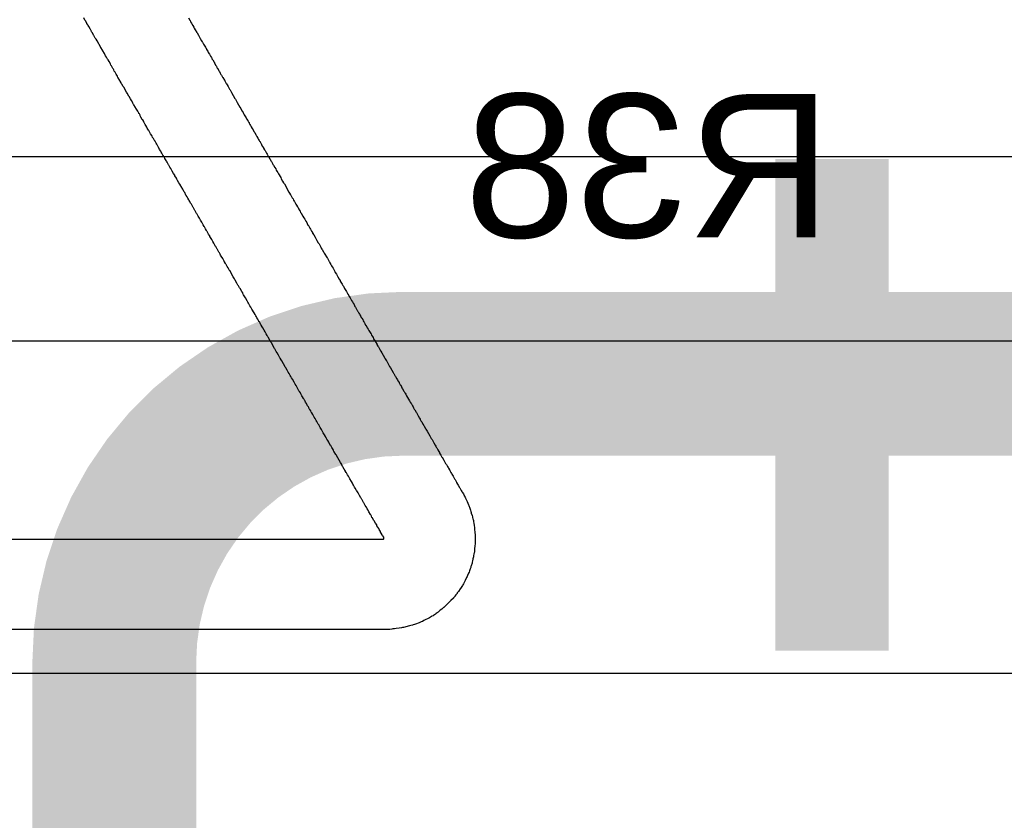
# Model space of a CAD drawing. Header units: inches. Extents: x 0 to 11.2, y -0.2 to 5.5.
# Tile 43 of 57: x 2.341 to 2.581, y 1.298 to 1.493. Entities that reach past the tile are written whole.
import ezdxf

# ---------------------------------------------------------------- set-up
doc = ezdxf.new("R2010")
doc.units = ezdxf.units.IN
doc.header["$MEASUREMENT"] = 0
for name, color, linetype in [('Bottom Layer', 5, 'Continuous'), ('Bottom Overlay', 54, 'Continuous'), ('Top Layer', 1, 'Continuous'), ('Top Overlay', 2, 'Continuous')]:
    doc.layers.add(name, color=color, linetype=linetype)
doc.styles.add('Arial', font='txt', dxfattribs={"height": 0.2})
doc.styles.add('Arial Black', font='txt', dxfattribs={"height": 0.2})

msp = doc.modelspace()

# ---------------------------------------------------------------- linework, layer by layer
at = {"layer": 'Bottom Layer', "const_width": 0.04}
msp.add_lwpolyline([(2.364, 1.33652, -0.414214), (2.43448, 1.407)], format="xyb", dxfattribs=at)
for points in [[(2.43448, 1.407), (2.646, 1.407)], [(2.364, 0.67624), (2.364, 1.33652)]]:
    msp.add_lwpolyline(points, dxfattribs=at)
at = {"layer": 'Bottom Layer', "const_width": 0.02}
for points in [[(2.42448, 1.407, 1), (2.44448, 1.407, 1)], [(2.42448, 1.407, 1), (2.44448, 1.407, 1)], [(2.354, 1.33652, 1), (2.374, 1.33652, 1)], [(2.354, 1.33652, 1), (2.374, 1.33652, 1)]]:
    msp.add_lwpolyline(points, format="xyb", close=True, dxfattribs=at)
at = {"layer": 'Top Layer'}
for p, q in [((3.1, 1.46), (1.57, 1.46)), ((1.65519, 1.415), (3.19, 1.415)), ((3.31378, 1.33378), (1.73649, 1.33378))]:
    msp.add_line(p, q, dxfattribs=at)
at = {"layer": 'Top Overlay'}
for p, q in [((2.35684, 1.49336), (2.35653, 1.49394)), ((2.35688, 1.49327), (2.35684, 1.49336)), ((2.35697, 1.49319), (2.35688, 1.49327)), ((2.35728, 1.49261), (2.35697, 1.49319)), ((2.3821, 1.49392), (2.38243, 1.49332)), ((2.38243, 1.49332), (2.38252, 1.49323)), ((2.38252, 1.49323), (2.38265, 1.49292)), ((2.38265, 1.49292), (2.38283, 1.49261)), ((2.35733, 1.49252), (2.35728, 1.49261)), ((2.35755, 1.49221), (2.35733, 1.49252)), ((2.35759, 1.49204), (2.35755, 1.49221)), ((2.35777, 1.49177), (2.35759, 1.49204)), ((2.35808, 1.49119), (2.35777, 1.49177)), ((2.3583, 1.49088), (2.35808, 1.49119)), ((2.35834, 1.4908), (2.3583, 1.49088)), ((2.35848, 1.49049), (2.35834, 1.4908)), ((2.35865, 1.49022), (2.35848, 1.49049)), ((2.38283, 1.49261), (2.38292, 1.49252)), ((2.38292, 1.49252), (2.38309, 1.49212)), ((2.38309, 1.49212), (2.38314, 1.49204)), ((2.38314, 1.49204), (2.38345, 1.49159)), ((2.38345, 1.49159), (2.38349, 1.49142)), ((2.38349, 1.49142), (2.38378, 1.491)), ((2.38378, 1.491), (2.38415, 1.49031)), ((2.35896, 1.48964), (2.35865, 1.49022)), ((2.35905, 1.48956), (2.35896, 1.48964)), ((2.35936, 1.48898), (2.35905, 1.48956)), ((2.35958, 1.48867), (2.35936, 1.48898)), ((2.35981, 1.48827), (2.35958, 1.48867)), ((2.3602, 1.48752), (2.35981, 1.48827)), ((2.38415, 1.49031), (2.38424, 1.49022)), ((2.38424, 1.49022), (2.38455, 1.48964)), ((2.38455, 1.48964), (2.38473, 1.48938)), ((2.38473, 1.48938), (2.385, 1.48889)), ((2.385, 1.48889), (2.38531, 1.48832)), ((2.38531, 1.48832), (2.38548, 1.48805)), ((2.38548, 1.48805), (2.38553, 1.48796)), ((2.38553, 1.48796), (2.38579, 1.48748)), ((2.36029, 1.48743), (2.3602, 1.48752)), ((2.3606, 1.48686), (2.36029, 1.48743)), ((2.36065, 1.48677), (2.3606, 1.48686)), ((2.36074, 1.48668), (2.36065, 1.48677)), ((2.36109, 1.48601), (2.36074, 1.48668)), ((2.36113, 1.48593), (2.36109, 1.48601)), ((2.36122, 1.48584), (2.36113, 1.48593)), ((2.36158, 1.48517), (2.36122, 1.48584)), ((2.38579, 1.48748), (2.38597, 1.48721)), ((2.38597, 1.48721), (2.38624, 1.48672)), ((2.38624, 1.48672), (2.38632, 1.48663)), ((2.38632, 1.48663), (2.3865, 1.48624)), ((2.3865, 1.48624), (2.38655, 1.48615)), ((2.38655, 1.48615), (2.38681, 1.48575)), ((2.38681, 1.48575), (2.3869, 1.48553)), ((2.36189, 1.4846), (2.36158, 1.48517)), ((2.36211, 1.48429), (2.36189, 1.4846)), ((2.36237, 1.4838), (2.36211, 1.48429)), ((2.36242, 1.48371), (2.36237, 1.4838)), ((2.36251, 1.48362), (2.36242, 1.48371)), ((2.36273, 1.48323), (2.36251, 1.48362)), ((2.36304, 1.48265), (2.36273, 1.48323)), ((2.3869, 1.48553), (2.38694, 1.48544)), ((2.38694, 1.48544), (2.38725, 1.485)), ((2.38725, 1.485), (2.38752, 1.48451)), ((2.38752, 1.48451), (2.3877, 1.48424)), ((2.3877, 1.48424), (2.38779, 1.48402)), ((2.38779, 1.48402), (2.38783, 1.48393)), ((2.38783, 1.48393), (2.38805, 1.48362)), ((2.38805, 1.48362), (2.38836, 1.48305)), ((2.36317, 1.48234), (2.36304, 1.48265)), ((2.3633, 1.48221), (2.36317, 1.48234)), ((2.36366, 1.48154), (2.3633, 1.48221)), ((2.3637, 1.48145), (2.36366, 1.48154)), ((2.36379, 1.48137), (2.3637, 1.48145)), ((2.3639, 1.48121), (2.36379, 1.48137)), ((2.36401, 1.48092), (2.3639, 1.48121)), ((2.36419, 1.48066), (2.36401, 1.48092)), ((2.38836, 1.48305), (2.38845, 1.48296)), ((2.38845, 1.48296), (2.38849, 1.48287)), ((2.38849, 1.48287), (2.3888, 1.4823)), ((2.3888, 1.4823), (2.38894, 1.48207)), ((2.38894, 1.48207), (2.38905, 1.48179)), ((2.38905, 1.48179), (2.38916, 1.48163)), ((2.38916, 1.48163), (2.38925, 1.48154)), ((2.38925, 1.48154), (2.38929, 1.48145)), ((2.38929, 1.48145), (2.3896, 1.48088)), ((2.3896, 1.48088), (2.38969, 1.48079)), ((2.38969, 1.48079), (2.38987, 1.48039)), ((2.36445, 1.48017), (2.36419, 1.48066)), ((2.36463, 1.47991), (2.36445, 1.48017)), ((2.36476, 1.47968), (2.36463, 1.47991)), ((2.3649, 1.47937), (2.36476, 1.47968)), ((2.36499, 1.47929), (2.3649, 1.47937)), ((2.36534, 1.47862), (2.36499, 1.47929)), ((2.36538, 1.47853), (2.36534, 1.47862)), ((2.36547, 1.47844), (2.36538, 1.47853)), ((2.36569, 1.47805), (2.36547, 1.47844)), ((2.38987, 1.48039), (2.39004, 1.48008)), ((2.39004, 1.48008), (2.39013, 1.47999)), ((2.39013, 1.47999), (2.39018, 1.47991)), ((2.39018, 1.47991), (2.39044, 1.47942)), ((2.39044, 1.47942), (2.39053, 1.47933)), ((2.39053, 1.47933), (2.39088, 1.47867)), ((2.39088, 1.47867), (2.39097, 1.47858)), ((2.39097, 1.47858), (2.39102, 1.47849)), ((2.39102, 1.47849), (2.39133, 1.47791)), ((2.36578, 1.47782), (2.36569, 1.47805)), ((2.36587, 1.47774), (2.36578, 1.47782)), ((2.36618, 1.47716), (2.36587, 1.47774)), ((2.36623, 1.47707), (2.36618, 1.47716)), ((2.36636, 1.47694), (2.36623, 1.47707)), ((2.36698, 1.47579), (2.36636, 1.47694)), ((2.39133, 1.47791), (2.39142, 1.47782)), ((2.39142, 1.47782), (2.39155, 1.47751)), ((2.39155, 1.47751), (2.39177, 1.47712)), ((2.39177, 1.47712), (2.39195, 1.47685)), ((2.39195, 1.47685), (2.39217, 1.47645)), ((2.39217, 1.47645), (2.39226, 1.47636)), ((2.39226, 1.47636), (2.39261, 1.4757)), ((2.36715, 1.47552), (2.36698, 1.47579)), ((2.36746, 1.47495), (2.36715, 1.47552)), ((2.36751, 1.47486), (2.36746, 1.47495)), ((2.36764, 1.47473), (2.36751, 1.47486)), ((2.36795, 1.47415), (2.36764, 1.47473)), ((2.36817, 1.47375), (2.36795, 1.47415)), ((2.36853, 1.47318), (2.36817, 1.47375)), ((2.39261, 1.4757), (2.39301, 1.47495)), ((2.39301, 1.47495), (2.3931, 1.47486)), ((2.3931, 1.47486), (2.39314, 1.47477)), ((2.39314, 1.47477), (2.39345, 1.47419)), ((2.39345, 1.47419), (2.39354, 1.47411)), ((2.39354, 1.47411), (2.39358, 1.47402)), ((2.39358, 1.47402), (2.39385, 1.47353)), ((2.39385, 1.47353), (2.39403, 1.47326)), ((2.36857, 1.47309), (2.36853, 1.47318)), ((2.3687, 1.47278), (2.36857, 1.47309)), ((2.36879, 1.47269), (2.3687, 1.47278)), ((2.36915, 1.47202), (2.36879, 1.47269)), ((2.36919, 1.47194), (2.36915, 1.47202)), ((2.36928, 1.47185), (2.36919, 1.47194)), ((2.36955, 1.47136), (2.36928, 1.47185)), ((2.36972, 1.4711), (2.36955, 1.47136)), ((2.39403, 1.47326), (2.39434, 1.47269)), ((2.39434, 1.47269), (2.39469, 1.47207)), ((2.39469, 1.47207), (2.39487, 1.4718)), ((2.39487, 1.4718), (2.39518, 1.47123)), ((2.39518, 1.47123), (2.39527, 1.47114)), ((2.39527, 1.47114), (2.39558, 1.47056)), ((2.36999, 1.47061), (2.36972, 1.4711)), ((2.37003, 1.47052), (2.36999, 1.47061)), ((2.37012, 1.47043), (2.37003, 1.47052)), ((2.3703, 1.47012), (2.37012, 1.47043)), ((2.37034, 1.46994), (2.3703, 1.47012)), ((2.37052, 1.46968), (2.37034, 1.46994)), ((2.37083, 1.4691), (2.37052, 1.46968)), ((2.37096, 1.46897), (2.37083, 1.4691)), ((2.37118, 1.46857), (2.37096, 1.46897)), ((2.39558, 1.47056), (2.39575, 1.47025)), ((2.39575, 1.47025), (2.39602, 1.46977)), ((2.39602, 1.46977), (2.3962, 1.4695)), ((2.3962, 1.4695), (2.39629, 1.46928)), ((2.39629, 1.46928), (2.39659, 1.46884)), ((2.39659, 1.46884), (2.39671, 1.46855)), ((2.37132, 1.46826), (2.37118, 1.46857)), ((2.3714, 1.46817), (2.37132, 1.46826)), ((2.37158, 1.46786), (2.3714, 1.46817)), ((2.37167, 1.46764), (2.37158, 1.46786)), ((2.37198, 1.4672), (2.37167, 1.46764)), ((2.37207, 1.46698), (2.37198, 1.4672)), ((2.37238, 1.46649), (2.37207, 1.46698)), ((2.37242, 1.4664), (2.37238, 1.46649)), ((2.3726, 1.46609), (2.37242, 1.4664)), ((2.39671, 1.46855), (2.39682, 1.46839)), ((2.39682, 1.46839), (2.3969, 1.46831)), ((2.3969, 1.46831), (2.39695, 1.46822)), ((2.39695, 1.46822), (2.39713, 1.46782)), ((2.39713, 1.46782), (2.39726, 1.4676)), ((2.39726, 1.4676), (2.39744, 1.46733)), ((2.39744, 1.46733), (2.3977, 1.46685)), ((2.3977, 1.46685), (2.39788, 1.46658)), ((2.39788, 1.46658), (2.3981, 1.46618)), ((2.37287, 1.46561), (2.3726, 1.46609)), ((2.37318, 1.46516), (2.37287, 1.46561)), ((2.37324, 1.46501), (2.37318, 1.46516)), ((2.37335, 1.46472), (2.37324, 1.46501)), ((2.37357, 1.46441), (2.37335, 1.46472)), ((2.37384, 1.46392), (2.37357, 1.46441)), ((2.37388, 1.46383), (2.37384, 1.46392)), ((2.3981, 1.46618), (2.39828, 1.46592)), ((2.39828, 1.46592), (2.39859, 1.46534)), ((2.39859, 1.46534), (2.39868, 1.46525)), ((2.39868, 1.46525), (2.39881, 1.46494)), ((2.39881, 1.46494), (2.39903, 1.46454)), ((2.39903, 1.46454), (2.39912, 1.46445)), ((2.39912, 1.46445), (2.39921, 1.46423)), ((2.39921, 1.46423), (2.39938, 1.46392)), ((2.39938, 1.46392), (2.39947, 1.46383)), ((2.37397, 1.46375), (2.37388, 1.46383)), ((2.37408, 1.46359), (2.37397, 1.46375)), ((2.37419, 1.4633), (2.37408, 1.46359)), ((2.37437, 1.46304), (2.37419, 1.4633)), ((2.37455, 1.46273), (2.37437, 1.46304)), ((2.37468, 1.46242), (2.37455, 1.46273)), ((2.37477, 1.46233), (2.37468, 1.46242)), ((2.37508, 1.46175), (2.37477, 1.46233)), ((2.37539, 1.46131), (2.37508, 1.46175)), ((2.39947, 1.46383), (2.39952, 1.46375)), ((2.39952, 1.46375), (2.39983, 1.46317)), ((2.39983, 1.46317), (2.39992, 1.46308)), ((2.39992, 1.46308), (2.39996, 1.46299)), ((2.39996, 1.46299), (2.40014, 1.4626)), ((2.40014, 1.4626), (2.40018, 1.46251)), ((2.40018, 1.46251), (2.4004, 1.4622)), ((2.4004, 1.4622), (2.40045, 1.46211)), ((2.40045, 1.46211), (2.40067, 1.46171)), ((2.40067, 1.46171), (2.40076, 1.46162)), ((2.40076, 1.46162), (2.4008, 1.46153)), ((2.4008, 1.46153), (2.40115, 1.46087)), ((2.37543, 1.46113), (2.37539, 1.46131)), ((2.37561, 1.46087), (2.37543, 1.46113)), ((2.37588, 1.46038), (2.37561, 1.46087)), ((2.37619, 1.45994), (2.37588, 1.46038)), ((2.37623, 1.45985), (2.37619, 1.45994)), ((2.37636, 1.45954), (2.37623, 1.45985)), ((2.37667, 1.4591), (2.37636, 1.45954)), ((2.40115, 1.46087), (2.40129, 1.46065)), ((2.40129, 1.46065), (2.40151, 1.46025)), ((2.40151, 1.46025), (2.4016, 1.46016)), ((2.4016, 1.46016), (2.40164, 1.46007)), ((2.40164, 1.46007), (2.40195, 1.4595)), ((2.40195, 1.4595), (2.40204, 1.45941)), ((2.40204, 1.45941), (2.40222, 1.45901)), ((2.37672, 1.45892), (2.37667, 1.4591)), ((2.37689, 1.45866), (2.37672, 1.45892)), ((2.37725, 1.45799), (2.37689, 1.45866)), ((2.37734, 1.4579), (2.37725, 1.45799)), ((2.3776, 1.45742), (2.37734, 1.4579)), ((2.37778, 1.45715), (2.3776, 1.45742)), ((2.37813, 1.45649), (2.37778, 1.45715)), ((2.40222, 1.45901), (2.40235, 1.45879)), ((2.40235, 1.45879), (2.40257, 1.45848)), ((2.40257, 1.45848), (2.40268, 1.45819)), ((2.40268, 1.45819), (2.40275, 1.45812)), ((2.40275, 1.45812), (2.40288, 1.4579)), ((2.40288, 1.4579), (2.40319, 1.45733)), ((2.40319, 1.45733), (2.40341, 1.45702)), ((2.40341, 1.45702), (2.40352, 1.45673)), ((2.40352, 1.45673), (2.40368, 1.45649)), ((2.37844, 1.45591), (2.37813, 1.45649)), ((2.37875, 1.45547), (2.37844, 1.45591)), ((2.3788, 1.45529), (2.37875, 1.45547)), ((2.3792, 1.45472), (2.3788, 1.45529)), ((2.37924, 1.45454), (2.3792, 1.45472)), ((2.37946, 1.45418), (2.37924, 1.45454)), ((2.40368, 1.45649), (2.4039, 1.45613)), ((2.4039, 1.45613), (2.40408, 1.45582)), ((2.40408, 1.45582), (2.40425, 1.45556)), ((2.40425, 1.45556), (2.40448, 1.45516)), ((2.40448, 1.45516), (2.40465, 1.45489)), ((2.40465, 1.45489), (2.40476, 1.4546)), ((2.40476, 1.4546), (2.40509, 1.45405)), ((2.37977, 1.45361), (2.37946, 1.45418)), ((2.37999, 1.4533), (2.37977, 1.45361)), ((2.38021, 1.4529), (2.37999, 1.4533)), ((2.38026, 1.45281), (2.38021, 1.4529)), ((2.38035, 1.45272), (2.38026, 1.45281)), ((2.3807, 1.45206), (2.38035, 1.45272)), ((2.38088, 1.45175), (2.3807, 1.45206)), ((2.40509, 1.45405), (2.40532, 1.45365)), ((2.40532, 1.45365), (2.40554, 1.45334)), ((2.40554, 1.45334), (2.40585, 1.45277)), ((2.40585, 1.45277), (2.4062, 1.4521)), ((2.4062, 1.4521), (2.40629, 1.45201)), ((2.40629, 1.45201), (2.40633, 1.45193)), ((2.40633, 1.45193), (2.40664, 1.45135)), ((2.38097, 1.45153), (2.38088, 1.45175)), ((2.38119, 1.45122), (2.38097, 1.45153)), ((2.3815, 1.45064), (2.38119, 1.45122)), ((2.38159, 1.45055), (2.3815, 1.45064)), ((2.38181, 1.45016), (2.38159, 1.45055)), ((2.38192, 1.44991), (2.38181, 1.45016)), ((2.38221, 1.44949), (2.38192, 1.44991)), ((2.38225, 1.44931), (2.38221, 1.44949)), ((2.40664, 1.45135), (2.40682, 1.45108)), ((2.40682, 1.45108), (2.40704, 1.45069)), ((2.40704, 1.45069), (2.40713, 1.4506)), ((2.40713, 1.4506), (2.40726, 1.45029)), ((2.40726, 1.45029), (2.40744, 1.44998)), ((2.40744, 1.44998), (2.40766, 1.44967)), ((2.40766, 1.44967), (2.40777, 1.44938)), ((2.38243, 1.44905), (2.38225, 1.44931)), ((2.38265, 1.44865), (2.38243, 1.44905)), ((2.38283, 1.44838), (2.38265, 1.44865)), ((2.38318, 1.44772), (2.38283, 1.44838)), ((2.38323, 1.44763), (2.38318, 1.44772)), ((2.38331, 1.44754), (2.38323, 1.44763)), ((2.38367, 1.44688), (2.38331, 1.44754)), ((2.40777, 1.44938), (2.40795, 1.44911)), ((2.40795, 1.44911), (2.40802, 1.44905)), ((2.40802, 1.44905), (2.40815, 1.44874)), ((2.40815, 1.44874), (2.40833, 1.44843)), ((2.40833, 1.44843), (2.4085, 1.44816)), ((2.4085, 1.44816), (2.40873, 1.44776)), ((2.40873, 1.44776), (2.40881, 1.44768)), ((2.40881, 1.44768), (2.40886, 1.44759)), ((2.40886, 1.44759), (2.40903, 1.44719)), ((2.40903, 1.44719), (2.40908, 1.4471)), ((2.40908, 1.4471), (2.40939, 1.44666)), ((2.38376, 1.44679), (2.38367, 1.44688)), ((2.38411, 1.44613), (2.38376, 1.44679)), ((2.38422, 1.44597), (2.38411, 1.44613)), ((2.38449, 1.44544), (2.38422, 1.44597)), ((2.38477, 1.44502), (2.38449, 1.44544)), ((2.38486, 1.4448), (2.38477, 1.44502)), ((2.38508, 1.44449), (2.38486, 1.4448)), ((2.40939, 1.44666), (2.4095, 1.44637)), ((2.4095, 1.44637), (2.40961, 1.44622)), ((2.40961, 1.44622), (2.4097, 1.44613)), ((2.4097, 1.44613), (2.40974, 1.44604)), ((2.40974, 1.44604), (2.41005, 1.44546)), ((2.41005, 1.44546), (2.41027, 1.44511)), ((2.41027, 1.44511), (2.4105, 1.44471)), ((2.4105, 1.44471), (2.41076, 1.44422)), ((2.38535, 1.444), (2.38508, 1.44449)), ((2.38568, 1.4434), (2.38535, 1.444)), ((2.38597, 1.44298), (2.38568, 1.4434)), ((2.38601, 1.44289), (2.38597, 1.44298)), ((2.3861, 1.44267), (2.38601, 1.44289)), ((2.38628, 1.44241), (2.3861, 1.44267)), ((2.3865, 1.44201), (2.38628, 1.44241)), ((2.41076, 1.44422), (2.41098, 1.44391)), ((2.41098, 1.44391), (2.41107, 1.44369)), ((2.41107, 1.44369), (2.41129, 1.44329)), ((2.41129, 1.44329), (2.41138, 1.4432)), ((2.41138, 1.4432), (2.41174, 1.44254)), ((2.41174, 1.44254), (2.41191, 1.44228)), ((2.38659, 1.44179), (2.3865, 1.44201)), ((2.38668, 1.4417), (2.38659, 1.44179)), ((2.38699, 1.44112), (2.38668, 1.4417)), ((2.38717, 1.44086), (2.38699, 1.44112)), ((2.38721, 1.44077), (2.38717, 1.44086)), ((2.3873, 1.44068), (2.38721, 1.44077)), ((2.38734, 1.4405), (2.3873, 1.44068)), ((2.38752, 1.44024), (2.38734, 1.4405)), ((2.38779, 1.43975), (2.38752, 1.44024)), ((2.41191, 1.44228), (2.41196, 1.4421)), ((2.41196, 1.4421), (2.41218, 1.44179)), ((2.41218, 1.44179), (2.41236, 1.44152)), ((2.41236, 1.44152), (2.4124, 1.44135)), ((2.4124, 1.44135), (2.41269, 1.44092)), ((2.41269, 1.44092), (2.41302, 1.44033)), ((2.41302, 1.44033), (2.4132, 1.44006)), ((2.4132, 1.44006), (2.41346, 1.43957)), ((2.38809, 1.43926), (2.38779, 1.43975)), ((2.38832, 1.43887), (2.38809, 1.43926)), ((2.38871, 1.43811), (2.38832, 1.43887)), ((2.3888, 1.43803), (2.38871, 1.43811)), ((2.38911, 1.43745), (2.3888, 1.43803)), ((2.41346, 1.43957), (2.41377, 1.439)), ((2.41377, 1.439), (2.41399, 1.43869)), ((2.41399, 1.43869), (2.41426, 1.4382)), ((2.41426, 1.4382), (2.41444, 1.43794)), ((2.41444, 1.43794), (2.41455, 1.43765)), ((2.41455, 1.43765), (2.4147, 1.43741)), ((2.3892, 1.43736), (2.38911, 1.43745)), ((2.38956, 1.4367), (2.3892, 1.43736)), ((2.3896, 1.43661), (2.38956, 1.4367)), ((2.38969, 1.43652), (2.3896, 1.43661)), ((2.38987, 1.43621), (2.38969, 1.43652)), ((2.38995, 1.43599), (2.38987, 1.43621)), ((2.39026, 1.4355), (2.38995, 1.43599)), ((2.39031, 1.43541), (2.39026, 1.4355)), ((2.39049, 1.4351), (2.39031, 1.43541)), ((2.3908, 1.43453), (2.39049, 1.4351)), ((2.4147, 1.43741), (2.41479, 1.43732)), ((2.41479, 1.43732), (2.4151, 1.43674)), ((2.4151, 1.43674), (2.41528, 1.43648)), ((2.41528, 1.43648), (2.41539, 1.43619)), ((2.41539, 1.43619), (2.41554, 1.43594)), ((2.41554, 1.43594), (2.41563, 1.43586)), ((2.41563, 1.43586), (2.41568, 1.43577)), ((2.41568, 1.43577), (2.41594, 1.43528)), ((2.41594, 1.43528), (2.41603, 1.43519)), ((2.41603, 1.43519), (2.41643, 1.43444)), ((2.39084, 1.43444), (2.3908, 1.43453)), ((2.39093, 1.43435), (2.39084, 1.43444)), ((2.39115, 1.43395), (2.39093, 1.43435)), ((2.39124, 1.43373), (2.39115, 1.43395)), ((2.39133, 1.43364), (2.39124, 1.43373)), ((2.39159, 1.43316), (2.39133, 1.43364)), ((2.39177, 1.43289), (2.39159, 1.43316)), ((2.39212, 1.43223), (2.39177, 1.43289)), ((2.41643, 1.43444), (2.41652, 1.43435)), ((2.41652, 1.43435), (2.41663, 1.43406)), ((2.41663, 1.43406), (2.41685, 1.43371)), ((2.41685, 1.43371), (2.41705, 1.43338)), ((2.41705, 1.43338), (2.41723, 1.43307)), ((2.41723, 1.43307), (2.4174, 1.4328)), ((2.4174, 1.4328), (2.41749, 1.43258)), ((2.39226, 1.43209), (2.39212, 1.43223)), ((2.39296, 1.43076), (2.39226, 1.43209)), ((2.39303, 1.4307), (2.39296, 1.43076)), ((2.39321, 1.43043), (2.39303, 1.4307)), ((2.39332, 1.43014), (2.39321, 1.43043)), ((2.41749, 1.43258), (2.41767, 1.43227)), ((2.41767, 1.43227), (2.41784, 1.432)), ((2.41784, 1.432), (2.41796, 1.43172)), ((2.41796, 1.43172), (2.41824, 1.43134)), ((2.41824, 1.43134), (2.4186, 1.43068)), ((2.4186, 1.43068), (2.41891, 1.4301)), ((2.3935, 1.42988), (2.39332, 1.43014)), ((2.39381, 1.4293), (2.3935, 1.42988)), ((2.39385, 1.42922), (2.39381, 1.4293)), ((2.39394, 1.42913), (2.39385, 1.42922)), ((2.3942, 1.42864), (2.39394, 1.42913)), ((2.39425, 1.42855), (2.3942, 1.42864)), ((2.39434, 1.42846), (2.39425, 1.42855)), ((2.3946, 1.42798), (2.39434, 1.42846)), ((2.39478, 1.42771), (2.3946, 1.42798)), ((2.41891, 1.4301), (2.41913, 1.42979)), ((2.41913, 1.42979), (2.41917, 1.42961)), ((2.41917, 1.42961), (2.41962, 1.42891)), ((2.41962, 1.42891), (2.41984, 1.42851)), ((2.41984, 1.42851), (2.41993, 1.42842)), ((2.41993, 1.42842), (2.42024, 1.42784)), ((2.39509, 1.42713), (2.39478, 1.42771)), ((2.39513, 1.42705), (2.39509, 1.42713)), ((2.39536, 1.42674), (2.39513, 1.42705)), ((2.3954, 1.42656), (2.39536, 1.42674)), ((2.39558, 1.42629), (2.3954, 1.42656)), ((2.39584, 1.42581), (2.39558, 1.42629)), ((2.39602, 1.42554), (2.39584, 1.42581)), ((2.39633, 1.42497), (2.39602, 1.42554)), ((2.42024, 1.42784), (2.42041, 1.42758)), ((2.42041, 1.42758), (2.42068, 1.42709)), ((2.42068, 1.42709), (2.42103, 1.42643)), ((2.42103, 1.42643), (2.42125, 1.42612)), ((2.42125, 1.42612), (2.42134, 1.42589)), ((2.42134, 1.42589), (2.42139, 1.42581)), ((2.42139, 1.42581), (2.42161, 1.4255)), ((2.42161, 1.4255), (2.42192, 1.42492)), ((2.39637, 1.42488), (2.39633, 1.42497)), ((2.39646, 1.42479), (2.39637, 1.42488)), ((2.39664, 1.42448), (2.39646, 1.42479)), ((2.39673, 1.42426), (2.39664, 1.42448)), ((2.39677, 1.42417), (2.39673, 1.42426)), ((2.39686, 1.42408), (2.39677, 1.42417)), ((2.39704, 1.42377), (2.39686, 1.42408)), ((2.39713, 1.42355), (2.39704, 1.42377)), ((2.3973, 1.42328), (2.39713, 1.42355)), ((2.39757, 1.4228), (2.3973, 1.42328)), ((2.42192, 1.42492), (2.42201, 1.42483)), ((2.42201, 1.42483), (2.42214, 1.42452)), ((2.42214, 1.42452), (2.42232, 1.42421)), ((2.42232, 1.42421), (2.42254, 1.4239)), ((2.42254, 1.4239), (2.42263, 1.42368)), ((2.42263, 1.42368), (2.42276, 1.42346)), ((2.42276, 1.42346), (2.42285, 1.42337)), ((2.42285, 1.42337), (2.42289, 1.42328)), ((2.42289, 1.42328), (2.42325, 1.42262)), ((2.39775, 1.42253), (2.39757, 1.4228)), ((2.39797, 1.42213), (2.39775, 1.42253)), ((2.39814, 1.42187), (2.39797, 1.42213)), ((2.39837, 1.42147), (2.39814, 1.42187)), ((2.39854, 1.42116), (2.39837, 1.42147)), ((2.3987, 1.42091), (2.39854, 1.42116)), ((2.39881, 1.42063), (2.3987, 1.42091)), ((2.42325, 1.42262), (2.42333, 1.42253)), ((2.42333, 1.42253), (2.42347, 1.42222)), ((2.42347, 1.42222), (2.42351, 1.42213)), ((2.42351, 1.42213), (2.42373, 1.42182)), ((2.42373, 1.42182), (2.42387, 1.42151)), ((2.42387, 1.42151), (2.42391, 1.42142)), ((2.42391, 1.42142), (2.4242, 1.421)), ((2.4242, 1.421), (2.42431, 1.42076)), ((2.42431, 1.42076), (2.42444, 1.42054)), ((2.39903, 1.42032), (2.39881, 1.42063)), ((2.39921, 1.42001), (2.39903, 1.42032)), ((2.3993, 1.41979), (2.39921, 1.42001)), ((2.39943, 1.41965), (2.3993, 1.41979)), ((2.39961, 1.41934), (2.39943, 1.41965)), ((2.39978, 1.41894), (2.39961, 1.41934)), ((2.39987, 1.41886), (2.39978, 1.41894)), ((2.40009, 1.41846), (2.39987, 1.41886)), ((2.40023, 1.41824), (2.40009, 1.41846)), ((2.42444, 1.42054), (2.42466, 1.42023)), ((2.42466, 1.42023), (2.42477, 1.41994)), ((2.42477, 1.41994), (2.42493, 1.4197)), ((2.42493, 1.4197), (2.42502, 1.41961)), ((2.42502, 1.41961), (2.42515, 1.4193)), ((2.42515, 1.4193), (2.42537, 1.4189)), ((2.42537, 1.4189), (2.42546, 1.41881)), ((2.42546, 1.41881), (2.42577, 1.41824)), ((2.40056, 1.41764), (2.40023, 1.41824)), ((2.40084, 1.41722), (2.40056, 1.41764)), ((2.40089, 1.41708), (2.40084, 1.41722)), ((2.40111, 1.41673), (2.40089, 1.41708)), ((2.40133, 1.41633), (2.40111, 1.41673)), ((2.40146, 1.41602), (2.40133, 1.41633)), ((2.40155, 1.41593), (2.40146, 1.41602)), ((2.40186, 1.41536), (2.40155, 1.41593)), ((2.42577, 1.41824), (2.42599, 1.41788)), ((2.42599, 1.41788), (2.42617, 1.41757)), ((2.42617, 1.41757), (2.42634, 1.41731)), ((2.42634, 1.41731), (2.42661, 1.41682)), ((2.42661, 1.41682), (2.4267, 1.41673)), ((2.4267, 1.41673), (2.42683, 1.41642)), ((2.42683, 1.41642), (2.42701, 1.41611)), ((2.42701, 1.41611), (2.42719, 1.41585)), ((2.42719, 1.41585), (2.4273, 1.41556)), ((2.40191, 1.41527), (2.40186, 1.41536)), ((2.402, 1.41518), (2.40191, 1.41527)), ((2.40226, 1.41469), (2.402, 1.41518)), ((2.40244, 1.41443), (2.40226, 1.41469)), ((2.40279, 1.41376), (2.40244, 1.41443)), ((2.4031, 1.41319), (2.40279, 1.41376)), ((2.4273, 1.41556), (2.42747, 1.41529)), ((2.42747, 1.41529), (2.42758, 1.41518)), ((2.42758, 1.41518), (2.42789, 1.41461)), ((2.42789, 1.41461), (2.42807, 1.41434)), ((2.42807, 1.41434), (2.42812, 1.41416)), ((2.42812, 1.41416), (2.42834, 1.41376)), ((2.42834, 1.41376), (2.42843, 1.41368)), ((2.42843, 1.41368), (2.42847, 1.41359)), ((2.42847, 1.41359), (2.42874, 1.4131)), ((2.40319, 1.4131), (2.4031, 1.41319)), ((2.40355, 1.41244), (2.40319, 1.4131)), ((2.40377, 1.41213), (2.40355, 1.41244)), ((2.40408, 1.41155), (2.40377, 1.41213)), ((2.40443, 1.41089), (2.40408, 1.41155)), ((2.42874, 1.4131), (2.42882, 1.41301)), ((2.42882, 1.41301), (2.429, 1.41261)), ((2.429, 1.41261), (2.42905, 1.41253)), ((2.42905, 1.41253), (2.42936, 1.41208)), ((2.42936, 1.41208), (2.42967, 1.41151)), ((2.42967, 1.41151), (2.43002, 1.41084)), ((2.40452, 1.4108), (2.40443, 1.41089)), ((2.40474, 1.4104), (2.40452, 1.4108)), ((2.40492, 1.41013), (2.40474, 1.4104)), ((2.40523, 1.40956), (2.40492, 1.41013)), ((2.40527, 1.40947), (2.40523, 1.40956)), ((2.40536, 1.40938), (2.40527, 1.40947)), ((2.40576, 1.40863), (2.40536, 1.40938)), ((2.4058, 1.40854), (2.40576, 1.40863)), ((2.43002, 1.41084), (2.43011, 1.41075)), ((2.43011, 1.41075), (2.43015, 1.41067)), ((2.43015, 1.41067), (2.43042, 1.41018)), ((2.43042, 1.41018), (2.43051, 1.41009)), ((2.43051, 1.41009), (2.43121, 1.40876)), ((2.43121, 1.40876), (2.43144, 1.40845)), ((2.40589, 1.40845), (2.4058, 1.40854)), ((2.4062, 1.40788), (2.40589, 1.40845)), ((2.40647, 1.40739), (2.4062, 1.40788)), ((2.40669, 1.40708), (2.40647, 1.40739)), ((2.40687, 1.40677), (2.40669, 1.40708)), ((2.40691, 1.40659), (2.40687, 1.40677)), ((2.40709, 1.40633), (2.40691, 1.40659)), ((2.40726, 1.40602), (2.40709, 1.40633)), ((2.43144, 1.40845), (2.43206, 1.4073)), ((2.43206, 1.4073), (2.43219, 1.40717)), ((2.43219, 1.40717), (2.43223, 1.40708)), ((2.43223, 1.40708), (2.43259, 1.40642)), ((2.43259, 1.40642), (2.43268, 1.40633)), ((2.43268, 1.40633), (2.43299, 1.40575)), ((2.40749, 1.40566), (2.40726, 1.40602)), ((2.4078, 1.40509), (2.40749, 1.40566)), ((2.40784, 1.405), (2.4078, 1.40509)), ((2.40793, 1.40491), (2.40784, 1.405)), ((2.40819, 1.40442), (2.40793, 1.40491)), ((2.40837, 1.40416), (2.40819, 1.40442)), ((2.40908, 1.40283), (2.40837, 1.40416)), ((2.43299, 1.40575), (2.43316, 1.40549)), ((2.43316, 1.40549), (2.43325, 1.40526)), ((2.43325, 1.40526), (2.4333, 1.40518)), ((2.4333, 1.40518), (2.43352, 1.40487)), ((2.43352, 1.40487), (2.43356, 1.40478)), ((2.43356, 1.40478), (2.43383, 1.40429)), ((2.43383, 1.40429), (2.43392, 1.4042)), ((2.43392, 1.4042), (2.43409, 1.4038)), ((2.40926, 1.40265), (2.40908, 1.40283)), ((2.40943, 1.40234), (2.40926, 1.40265)), ((2.40952, 1.40212), (2.40943, 1.40234)), ((2.40965, 1.4019), (2.40952, 1.40212)), ((2.40983, 1.40159), (2.40965, 1.4019)), ((2.40992, 1.40137), (2.40983, 1.40159)), ((2.43409, 1.4038), (2.43423, 1.40358)), ((2.43423, 1.40358), (2.4344, 1.40332)), ((2.4344, 1.40332), (2.43471, 1.40274)), ((2.43471, 1.40274), (2.4348, 1.40265)), ((2.4348, 1.40265), (2.43493, 1.40234)), ((2.43493, 1.40234), (2.43498, 1.40225)), ((2.43498, 1.40225), (2.43518, 1.40201)), ((2.43518, 1.40201), (2.43529, 1.40181)), ((2.43529, 1.40181), (2.43538, 1.40159)), ((2.43538, 1.40159), (2.43582, 1.40079)), ((2.41023, 1.40093), (2.40992, 1.40137)), ((2.41027, 1.40084), (2.41023, 1.40093)), ((2.41041, 1.40053), (2.41027, 1.40084)), ((2.4105, 1.40044), (2.41041, 1.40053)), ((2.41072, 1.40004), (2.4105, 1.40044)), ((2.41089, 1.39977), (2.41072, 1.40004)), ((2.4112, 1.3992), (2.41089, 1.39977)), ((2.41143, 1.39889), (2.4112, 1.3992)), ((2.43582, 1.40079), (2.43611, 1.40037)), ((2.43611, 1.40037), (2.43626, 1.40004)), ((2.43626, 1.40004), (2.43648, 1.39973)), ((2.43648, 1.39973), (2.43653, 1.39964)), ((2.43653, 1.39964), (2.43679, 1.39916)), ((2.43679, 1.39916), (2.43697, 1.39889)), ((2.41149, 1.39873), (2.41143, 1.39889)), ((2.4116, 1.39845), (2.41149, 1.39873)), ((2.41178, 1.39827), (2.4116, 1.39845)), ((2.41196, 1.39796), (2.41178, 1.39827)), ((2.41209, 1.39765), (2.41196, 1.39796)), ((2.41213, 1.39756), (2.41209, 1.39765)), ((2.41227, 1.39743), (2.41213, 1.39756)), ((2.41249, 1.39703), (2.41227, 1.39743)), ((2.41284, 1.39637), (2.41249, 1.39703)), ((2.43697, 1.39889), (2.43706, 1.39867)), ((2.43706, 1.39867), (2.43724, 1.39836)), ((2.43724, 1.39836), (2.43732, 1.39827)), ((2.43732, 1.39827), (2.43737, 1.39818)), ((2.43737, 1.39818), (2.43768, 1.39761)), ((2.43768, 1.39761), (2.43777, 1.39752)), ((2.43777, 1.39752), (2.43817, 1.39676)), ((2.43817, 1.39676), (2.43848, 1.39619)), ((2.41302, 1.39606), (2.41284, 1.39637)), ((2.41329, 1.39557), (2.41302, 1.39606)), ((2.41346, 1.3953), (2.41329, 1.39557)), ((2.41377, 1.39473), (2.41346, 1.3953)), ((2.41399, 1.39442), (2.41377, 1.39473)), ((2.41404, 1.39433), (2.41399, 1.39442)), ((2.41417, 1.39402), (2.41404, 1.39433)), ((2.43848, 1.39619), (2.43865, 1.39592)), ((2.43865, 1.39592), (2.4387, 1.39583)), ((2.4387, 1.39583), (2.43887, 1.39553)), ((2.43887, 1.39553), (2.43905, 1.39526)), ((2.43905, 1.39526), (2.43936, 1.39468)), ((2.43936, 1.39468), (2.43958, 1.39437)), ((2.43958, 1.39437), (2.43963, 1.3942)), ((2.4143, 1.39389), (2.41417, 1.39402)), ((2.41457, 1.3934), (2.4143, 1.39389)), ((2.41466, 1.39318), (2.41457, 1.3934)), ((2.41475, 1.39309), (2.41466, 1.39318)), ((2.41501, 1.3926), (2.41475, 1.39309)), ((2.41519, 1.39234), (2.41501, 1.3926)), ((2.41545, 1.39185), (2.41519, 1.39234)), ((2.4155, 1.39176), (2.41545, 1.39185)), ((2.43963, 1.3942), (2.44002, 1.39362)), ((2.44002, 1.39362), (2.44007, 1.39344)), ((2.44007, 1.39344), (2.44038, 1.393)), ((2.44038, 1.393), (2.441, 1.39185)), ((2.441, 1.39185), (2.44122, 1.39154)), ((2.41572, 1.39145), (2.4155, 1.39176)), ((2.41576, 1.39136), (2.41572, 1.39145)), ((2.4159, 1.39105), (2.41576, 1.39136)), ((2.41612, 1.39074), (2.4159, 1.39105)), ((2.41638, 1.39026), (2.41612, 1.39074)), ((2.41674, 1.38959), (2.41638, 1.39026)), ((2.41683, 1.3895), (2.41674, 1.38959)), ((2.41709, 1.38902), (2.41683, 1.3895)), ((2.44122, 1.39154), (2.44131, 1.39132)), ((2.44131, 1.39132), (2.44135, 1.39123)), ((2.44135, 1.39123), (2.44157, 1.39092)), ((2.44157, 1.39092), (2.44193, 1.39026)), ((2.44193, 1.39026), (2.44202, 1.39017)), ((2.44202, 1.39017), (2.44233, 1.38959)), ((2.44233, 1.38959), (2.4425, 1.38933)), ((2.41727, 1.38875), (2.41709, 1.38902)), ((2.41749, 1.38835), (2.41727, 1.38875)), ((2.41762, 1.38804), (2.41749, 1.38835)), ((2.41771, 1.38795), (2.41762, 1.38804)), ((2.41807, 1.38729), (2.41771, 1.38795)), ((2.41815, 1.3872), (2.41807, 1.38729)), ((2.41846, 1.38663), (2.41815, 1.3872)), ((2.4425, 1.38933), (2.44261, 1.38904)), ((2.44261, 1.38904), (2.44273, 1.38888)), ((2.44273, 1.38888), (2.44286, 1.38875)), ((2.44286, 1.38875), (2.44299, 1.38844)), ((2.44299, 1.38844), (2.44321, 1.38804)), ((2.44321, 1.38804), (2.44339, 1.38778)), ((2.44339, 1.38778), (2.44343, 1.3876)), ((2.44343, 1.3876), (2.44374, 1.38716)), ((2.44374, 1.38716), (2.44383, 1.38694)), ((2.41851, 1.38654), (2.41846, 1.38663)), ((2.4186, 1.38645), (2.41851, 1.38654)), ((2.41922, 1.3853), (2.4186, 1.38645)), ((2.41953, 1.38486), (2.41922, 1.3853)), ((2.41957, 1.38477), (2.41953, 1.38486)), ((2.41975, 1.38437), (2.41957, 1.38477)), ((2.44383, 1.38694), (2.44401, 1.38663)), ((2.44401, 1.38663), (2.4441, 1.38654)), ((2.4441, 1.38654), (2.44414, 1.38645)), ((2.44414, 1.38645), (2.44445, 1.38587)), ((2.44445, 1.38587), (2.44463, 1.38561)), ((2.44463, 1.38561), (2.44489, 1.38512)), ((2.44489, 1.38512), (2.44507, 1.38486)), ((2.44507, 1.38486), (2.44534, 1.38437)), ((2.41984, 1.38428), (2.41975, 1.38437)), ((2.42015, 1.3837), (2.41984, 1.38428)), ((2.42037, 1.38339), (2.42015, 1.3837)), ((2.42041, 1.38331), (2.42037, 1.38339)), ((2.42059, 1.38291), (2.42041, 1.38331)), ((2.42068, 1.38282), (2.42059, 1.38291)), ((2.42094, 1.38233), (2.42068, 1.38282)), ((2.42117, 1.38202), (2.42094, 1.38233)), ((2.44534, 1.38437), (2.44551, 1.3841)), ((2.44551, 1.3841), (2.44556, 1.38393)), ((2.44556, 1.38393), (2.44585, 1.38351)), ((2.44585, 1.38351), (2.44591, 1.38344)), ((2.44591, 1.38344), (2.446, 1.38322)), ((2.446, 1.38322), (2.44618, 1.38291)), ((2.44618, 1.38291), (2.44636, 1.38264)), ((2.44636, 1.38264), (2.4464, 1.38247)), ((2.4464, 1.38247), (2.44671, 1.38202)), ((2.42152, 1.38136), (2.42117, 1.38202)), ((2.4219, 1.38067), (2.42152, 1.38136)), ((2.42218, 1.38025), (2.4219, 1.38067)), ((2.42223, 1.38007), (2.42218, 1.38025)), ((2.4224, 1.37981), (2.42223, 1.38007)), ((2.42267, 1.37932), (2.4224, 1.37981)), ((2.44671, 1.38202), (2.44706, 1.38136)), ((2.44706, 1.38136), (2.4472, 1.38114)), ((2.4472, 1.38114), (2.44746, 1.38065)), ((2.44746, 1.38065), (2.44755, 1.38056)), ((2.44755, 1.38056), (2.44759, 1.38047)), ((2.44759, 1.38047), (2.44782, 1.38007)), ((2.44782, 1.38007), (2.44799, 1.37981)), ((2.44799, 1.37981), (2.4483, 1.37923)), ((2.42285, 1.37906), (2.42267, 1.37932)), ((2.42316, 1.37848), (2.42285, 1.37906)), ((2.42325, 1.37839), (2.42316, 1.37848)), ((2.42351, 1.37791), (2.42325, 1.37839)), ((2.42387, 1.37729), (2.42351, 1.37791)), ((2.4483, 1.37923), (2.44839, 1.37914)), ((2.44839, 1.37914), (2.44852, 1.37883)), ((2.44852, 1.37883), (2.4487, 1.37853)), ((2.4487, 1.37853), (2.44888, 1.37826)), ((2.44888, 1.37826), (2.44892, 1.37808)), ((2.44892, 1.37808), (2.44923, 1.37764)), ((2.44923, 1.37764), (2.44941, 1.37724)), ((2.42422, 1.37671), (2.42387, 1.37729)), ((2.42426, 1.37662), (2.42422, 1.37671)), ((2.4244, 1.37631), (2.42426, 1.37662)), ((2.42453, 1.37618), (2.4244, 1.37631)), ((2.42471, 1.37587), (2.42453, 1.37618)), ((2.42484, 1.37556), (2.42471, 1.37587)), ((2.42493, 1.37547), (2.42484, 1.37556)), ((2.42528, 1.37481), (2.42493, 1.37547)), ((2.44941, 1.37724), (2.44945, 1.37715)), ((2.44945, 1.37715), (2.44968, 1.37684)), ((2.44968, 1.37684), (2.44976, 1.37662)), ((2.44976, 1.37662), (2.44987, 1.37633)), ((2.44987, 1.37633), (2.45016, 1.37578)), ((2.45016, 1.37578), (2.45032, 1.37536)), ((2.45032, 1.37536), (2.45052, 1.37503)), ((2.45052, 1.37503), (2.45056, 1.37485)), ((2.4255, 1.3745), (2.42528, 1.37481)), ((2.42555, 1.37441), (2.4255, 1.3745)), ((2.42573, 1.37401), (2.42555, 1.37441)), ((2.42595, 1.3737), (2.42573, 1.37401)), ((2.42617, 1.3733), (2.42595, 1.3737)), ((2.42652, 1.37264), (2.42617, 1.3733)), ((2.42661, 1.37255), (2.42652, 1.37264)), ((2.45056, 1.37485), (2.4508, 1.37416)), ((2.4508, 1.37416), (2.45087, 1.37397)), ((2.45087, 1.37397), (2.45089, 1.37394)), ((2.45089, 1.37394), (2.45098, 1.37372)), ((2.45098, 1.37372), (2.45107, 1.37337)), ((2.45107, 1.37337), (2.45111, 1.37315)), ((2.45111, 1.37315), (2.45116, 1.37297)), ((2.45116, 1.37297), (2.4514, 1.37237)), ((2.42679, 1.37224), (2.42661, 1.37255)), ((2.42692, 1.37193), (2.42679, 1.37224)), ((2.42701, 1.37184), (2.42692, 1.37193)), ((2.42732, 1.37126), (2.42701, 1.37184)), ((2.42736, 1.37118), (2.42732, 1.37126)), ((2.42745, 1.37109), (2.42736, 1.37118)), ((2.42776, 1.37051), (2.42745, 1.37109)), ((2.42807, 1.37007), (2.42776, 1.37051)), ((2.4514, 1.37237), (2.45145, 1.37206)), ((2.45145, 1.37206), (2.45149, 1.37188)), ((2.45149, 1.37188), (2.45156, 1.37155)), ((2.45156, 1.37155), (2.4516, 1.37138)), ((2.4516, 1.37138), (2.45167, 1.37113)), ((2.45167, 1.37113), (2.45171, 1.37095)), ((2.45171, 1.37095), (2.4518, 1.37042)), ((2.4518, 1.37042), (2.45187, 1.37)), ((2.42812, 1.36989), (2.42807, 1.37007)), ((2.42834, 1.36958), (2.42812, 1.36989)), ((2.42856, 1.36918), (2.42834, 1.36958)), ((2.42867, 1.36894), (2.42856, 1.36918)), ((2.42896, 1.36852), (2.42867, 1.36894)), ((2.429, 1.36834), (2.42896, 1.36852)), ((2.42918, 1.36808), (2.429, 1.36834)), ((2.4294, 1.36768), (2.42918, 1.36808)), ((2.45187, 1.37), (2.45193, 1.36941)), ((2.45193, 1.36941), (2.45198, 1.36883)), ((2.45198, 1.36883), (2.45202, 1.36852)), ((2.45202, 1.36852), (2.45209, 1.36739)), ((2.23082, 1.36659), (2.35558, 1.36659)), ((2.35558, 1.36659), (2.42936, 1.36662)), ((2.42936, 1.36662), (2.42969, 1.36659)), ((2.42949, 1.36746), (2.4294, 1.36768)), ((2.42955, 1.36739), (2.42949, 1.36746)), ((2.42978, 1.36713), (2.42955, 1.36739)), ((2.42969, 1.36659), (2.4298, 1.3667)), ((2.42984, 1.36688), (2.42978, 1.36713)), ((2.4298, 1.3667), (2.42984, 1.36688)), ((2.45207, 1.36578), (2.45202, 1.36462)), ((2.45211, 1.36591), (2.45207, 1.36578)), ((2.45209, 1.36739), (2.45211, 1.36591)), ((2.45182, 1.36301), (2.45173, 1.36252)), ((2.45187, 1.36323), (2.45182, 1.36301)), ((2.45191, 1.36363), (2.45187, 1.36323)), ((2.45198, 1.36449), (2.45191, 1.36363)), ((2.45202, 1.36462), (2.45198, 1.36449)), ((2.45134, 1.36075), (2.45111, 1.36013)), ((2.45138, 1.36093), (2.45134, 1.36075)), ((2.45147, 1.36137), (2.45138, 1.36093)), ((2.45151, 1.36155), (2.45147, 1.36137)), ((2.45156, 1.36177), (2.45151, 1.36155)), ((2.45162, 1.36206), (2.45156, 1.36177)), ((2.45169, 1.3623), (2.45162, 1.36206)), ((2.45173, 1.36252), (2.45169, 1.3623)), ((2.45052, 1.35834), (2.45025, 1.35776)), ((2.45061, 1.35856), (2.45052, 1.35834)), ((2.45069, 1.35887), (2.45061, 1.35856)), ((2.45089, 1.35933), (2.45069, 1.35887)), ((2.45098, 1.35956), (2.45089, 1.35933)), ((2.45103, 1.35973), (2.45098, 1.35956)), ((2.45107, 1.35995), (2.45103, 1.35973)), ((2.45111, 1.36013), (2.45107, 1.35995)), ((2.4495, 1.35617), (2.44923, 1.35568)), ((2.44968, 1.35648), (2.4495, 1.35617)), ((2.45001, 1.35721), (2.44968, 1.35648)), ((2.45014, 1.35747), (2.45001, 1.35721)), ((2.45025, 1.35776), (2.45014, 1.35747)), ((2.44768, 1.35338), (2.44737, 1.35298)), ((2.44773, 1.35347), (2.44768, 1.35338)), ((2.44782, 1.35356), (2.44773, 1.35347)), ((2.44786, 1.35364), (2.44782, 1.35356)), ((2.44799, 1.35378), (2.44786, 1.35364)), ((2.44804, 1.35387), (2.44799, 1.35378)), ((2.44848, 1.35449), (2.44804, 1.35387)), ((2.44852, 1.35457), (2.44848, 1.35449)), ((2.44883, 1.35502), (2.44852, 1.35457)), ((2.44901, 1.35533), (2.44883, 1.35502)), ((2.44906, 1.35542), (2.44901, 1.35533)), ((2.44923, 1.35568), (2.44906, 1.35542)), ((2.44571, 1.35114), (2.44523, 1.35066)), ((2.4458, 1.35119), (2.44571, 1.35114)), ((2.44596, 1.35139), (2.4458, 1.35119)), ((2.446, 1.35148), (2.44596, 1.35139)), ((2.44611, 1.35159), (2.446, 1.35148)), ((2.4462, 1.35163), (2.44611, 1.35159)), ((2.4468, 1.35223), (2.4462, 1.35163)), ((2.44684, 1.35232), (2.4468, 1.35223)), ((2.44711, 1.35258), (2.44684, 1.35232)), ((2.44715, 1.35267), (2.44711, 1.35258)), ((2.44737, 1.35298), (2.44715, 1.35267)), ((2.44284, 1.34866), (2.44259, 1.34847)), ((2.44292, 1.34871), (2.44284, 1.34866)), ((2.44304, 1.34882), (2.44292, 1.34871)), ((2.44359, 1.34924), (2.44304, 1.34882)), ((2.44399, 1.34955), (2.44359, 1.34924)), ((2.44408, 1.34959), (2.44399, 1.34955)), ((2.44439, 1.3499), (2.44408, 1.34959)), ((2.44447, 1.34995), (2.44439, 1.3499)), ((2.44487, 1.35035), (2.44447, 1.34995)), ((2.44496, 1.35039), (2.44487, 1.35035)), ((2.44512, 1.35055), (2.44496, 1.35039)), ((2.44516, 1.35063), (2.44512, 1.35055)), ((2.44523, 1.35066), (2.44516, 1.35063)), ((2.43841, 1.34619), (2.43819, 1.3461)), ((2.4389, 1.34641), (2.43841, 1.34619)), ((2.43921, 1.34654), (2.4389, 1.34641)), ((2.4396, 1.34672), (2.43921, 1.34654)), ((2.44098, 1.34742), (2.4396, 1.34672)), ((2.44142, 1.34773), (2.44098, 1.34742)), ((2.44151, 1.34778), (2.44142, 1.34773)), ((2.44182, 1.34791), (2.44151, 1.34778)), ((2.44191, 1.348), (2.44182, 1.34791)), ((2.44239, 1.34827), (2.44191, 1.348)), ((2.44259, 1.34847), (2.44239, 1.34827)), ((2.42953, 1.34453), (2.2032, 1.3445)), ((2.4313, 1.34457), (2.42953, 1.34453)), ((2.43175, 1.34466), (2.4313, 1.34457)), ((2.43201, 1.3447), (2.43175, 1.34466)), ((2.43245, 1.34475), (2.43201, 1.3447)), ((2.43285, 1.34479), (2.43245, 1.34475)), ((2.43356, 1.34488), (2.43285, 1.34479)), ((2.43414, 1.34497), (2.43356, 1.34488)), ((2.4344, 1.34501), (2.43414, 1.34497)), ((2.43465, 1.34508), (2.4344, 1.34501)), ((2.43606, 1.34543), (2.43465, 1.34508)), ((2.43644, 1.34554), (2.43606, 1.34543)), ((2.43679, 1.34563), (2.43644, 1.34554)), ((2.43701, 1.34568), (2.43679, 1.34563)), ((2.4373, 1.34574), (2.43701, 1.34568)), ((2.43755, 1.34585), (2.4373, 1.34574)), ((2.43777, 1.34594), (2.43755, 1.34585)), ((2.43819, 1.3461), (2.43777, 1.34594))]:
    msp.add_line(p, q, dxfattribs=at)

# ---------------------------------------------------------------- texts
at = {"layer": 'Bottom Overlay', "style": 'Arial', "text_generation_flag": 2}
msp.add_text('R38', height=0.035, dxfattribs=at).set_placement((2.53916, 1.4403))
at = {"layer": 'Top Overlay', "style": 'Arial Black'}
msp.add_text('HIGH VOLTAGE', height=0.12, rotation=360, dxfattribs=at).set_placement((2.51255, 1.3394))

doc.saveas('drawing.dxf')
